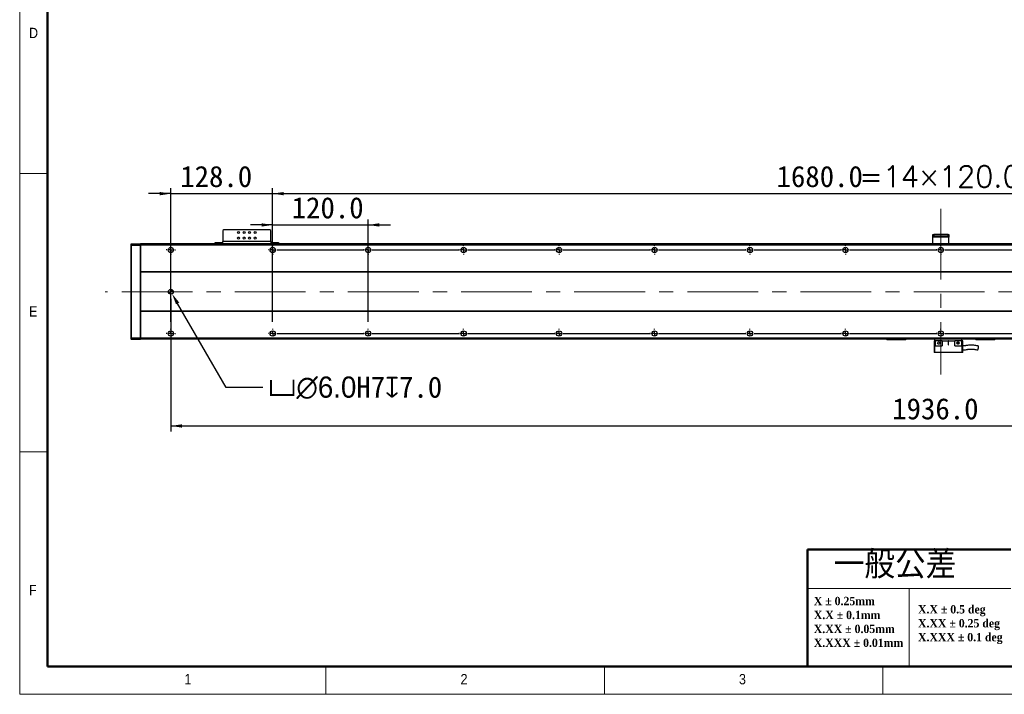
# Model space of a CAD drawing. Header units: millimetres. Extents: x 35 to 2905, y 35 to 2044.
# Tile 1 of 6: x 35 to 1273, y 35 to 883. Entities that reach past the tile are written whole.
import ezdxf

# ---------------------------------------------------------------- set-up
doc = ezdxf.new("R2010")
doc.units = ezdxf.units.MM
doc.header["$LTSCALE"] = 7
doc.header["$PDSIZE"] = -1
doc.linetypes.add('CENTERX2', pattern=[20.32, 12.7, -2.54, 2.54, -2.54])
doc.layers.add('DIMNS', color=7, linetype='Continuous')
doc.styles.add('SLDTEXTSTYLE1', font='Gothic.ttf', dxfattribs={"width": 0.913})
doc.styles.add('SLDTEXTSTYLE2', font='timesbd.ttf', dxfattribs={"width": 0.933})
doc.styles.add('SLDTEXTSTYLE4', font='txt', dxfattribs={"bigfont": 'bigfont'})
doc.styles.add('SLDTEXTSTYLE8', font='txt')
doc.styles.add('SLDTEXTSTYLE9', font='txt', dxfattribs={"bigfont": 'bigfont'})
doc.dimstyles.new('SLDDIMSTYLE0', dxfattribs={"dimtxt": 26.6, "dimasz": 14, "dimexe": 0, "dimexo": 0.0625, "dimgap": 6.65, "dimtad": 2, "dimdec": 1, "dimrnd": 1e-09, "dimzin": 4, "dimdsep": 46, "dimtxsty": 'SLDTEXTSTYLE8', "dimsah": 1, "dimcen": 0.09, "dimadec": 0, "dimazin": 1, "dimtfac": 1, "dimtdec": 1, "dimtofl": 0, "dimtmove": 0, "dimatfit": 3, "dimfxl": 0, "dimfrac": 2, "dimtolj": 1, "dimtzin": 12, "dimarcsym": 0})
doc.dimstyles.new('SLDDIMSTYLE1', dxfattribs={"dimtxt": 26.6, "dimasz": 14, "dimexe": 0, "dimexo": 0.0625, "dimgap": 6.65, "dimtad": 2, "dimdec": 1, "dimrnd": 1e-09, "dimzin": 4, "dimdsep": 46, "dimtxsty": 'SLDTEXTSTYLE8', "dimsah": 1, "dimcen": 0.09, "dimadec": 0, "dimazin": 1, "dimtfac": 1, "dimtdec": 1, "dimtmove": 0, "dimatfit": 0, "dimfxl": 0, "dimfrac": 2, "dimtolj": 1, "dimtzin": 12, "dimarcsym": 0})
doc.dimstyles.new('SLDDIMSTYLE4', dxfattribs={"dimtxt": 26.6, "dimasz": 14, "dimexe": 0, "dimexo": 0.0625, "dimgap": 6.65, "dimtad": 0, "dimtih": 1, "dimtoh": 1, "dimdec": 1, "dimrnd": 1e-09, "dimzin": 4, "dimdsep": 46, "dimtxsty": 'SLDTEXTSTYLE8', "dimsah": 1, "dimcen": 0, "dimadec": 0, "dimazin": 1, "dimtfac": 1, "dimtdec": 1, "dimtofl": 0, "dimtmove": 0, "dimatfit": 3, "dimfxl": 0, "dimfrac": 2, "dimtolj": 1, "dimtzin": 12, "dimarcsym": 0})

# ---------------------------------------------------------------- blocks, each defined once
blk = doc.blocks.new('SW_NOTE_0')
at = {"color": 0, "linetype": 'Continuous', "lineweight": 0, "char_height": 10.5, "attachment_point": 1, "style": 'SLDTEXTSTYLE2'}
for s, insert in [('X.X ± 0.5 deg', (0, 13.8)), ('X.XX ± 0.25 deg', (0, -3.7)), ('X.XXX ± 0.1 deg', (0, -21.2))]:
    blk.add_mtext(s, dxfattribs=dict(at, insert=insert))
blk = doc.blocks.new('SW_NOTE_1')
at = {"color": 0, "linetype": 'Continuous', "lineweight": 0, "char_height": 10.5, "attachment_point": 1, "style": 'SLDTEXTSTYLE2'}
for s, insert in [('X ± 0.25mm ', (0, 13.8)), ('X.X ± 0.1mm', (0, -3.7))]:
    blk.add_mtext(s, dxfattribs=dict(at, insert=insert))
blk = doc.blocks.new('SW_NOTE_2')
at = {"color": 0, "linetype": 'Continuous', "lineweight": 0, "char_height": 10.5, "attachment_point": 1, "style": 'SLDTEXTSTYLE2'}
for s, insert in [('X.XX ± 0.05mm', (0, 13.8)), ('X.XXX ± 0.01mm', (0, -3.7))]:
    blk.add_mtext(s, dxfattribs=dict(at, insert=insert))
blk = doc.blocks.new('_D_13')
at = {"layer": 'DIMNS'}
for p, q in [((225, 532), (225, 365.2)), ((2161, 526.4), (2161, 365.2)), ((225, 372.2), (2161, 372.2))]:
    blk.add_line(p, q, dxfattribs=at)
for points in [[(225, 372.2), (239, 370.1), (239, 374.3)], [(2161, 372.2), (2147, 374.3), (2147, 370.1)]]:
    blk.add_solid(points, dxfattribs=at)
at = {"layer": 'DIMNS', "insert": (1131.8, 407.1), "char_height": 26.6, "attachment_point": 1, "style": 'SLDTEXTSTYLE8'}
blk.add_mtext('1936.0', dxfattribs=at)
blk = doc.blocks.new('_D_15')
at = {"layer": 'Defpoints', "color": 0}
for p in [(223.5, 543.5), (226.5, 538.3)]:
    blk.add_point(p, dxfattribs=at)
at = {"layer": 'DIMNS', "color": 0, "lineweight": -2}
for p, q in [((294.5, 420.5), (233.5, 526.1)), ((340.7, 420.5), (294.5, 420.5))]:
    blk.add_line(p, q, dxfattribs=at)
at = {"layer": 'DIMNS', "color": 0}
blk.add_solid([(235.6, 527.3), (231.5, 525), (226.5, 538.3)], dxfattribs=at)
at = {"layer": 'DIMNS', "color": 0, "insert": (347.4, 434.3), "char_height": 26.6, "attachment_point": 1, "style": 'SLDTEXTSTYLE8'}
blk.add_mtext('\\A1;{\\fGDT|b0|i0|c134|p2;v\\fMS PGothic|b0|i0|c128|p34;∅6.0}H7{\\fGDT|b0|i0|c134|p2;x}7.0', dxfattribs=at)
blk = doc.blocks.new('_D_18')
at = {"layer": 'DIMNS'}
for p, q in [((353, 503.1), (353, 671.1)), ((2033, 503.1), (2033, 671.1)), ((353, 664.1), (2033, 664.1))]:
    blk.add_line(p, q, dxfattribs=at)
for points in [[(353, 664.1), (367, 662), (367, 666.2)], [(2033, 664.1), (2019, 666.2), (2019, 662)]]:
    blk.add_solid(points, dxfattribs=at)
at = {"layer": 'DIMNS', "char_height": 26.6, "attachment_point": 1}
for s, insert, style in [('1680.0', (986.4, 699), 'SLDTEXTSTYLE8'), ('=14×120.0（PITCH）', (1090.3, 699), 'SLDTEXTSTYLE9')]:
    blk.add_mtext(s, dxfattribs=dict(at, insert=insert, style=style))
blk = doc.blocks.new('_D_19')
at = {"layer": 'DIMNS'}
for p, q in [((225, 503.1), (225, 671.1)), ((353, 503.1), (353, 671.1)), ((225, 664.1), (197, 664.1)), ((225, 664.1), (353, 664.1)), ((353, 664.1), (381, 664.1))]:
    blk.add_line(p, q, dxfattribs=at)
for points in [[(225, 664.1), (211, 666.2), (211, 662)], [(353, 664.1), (367, 662), (367, 666.2)]]:
    blk.add_solid(points, dxfattribs=at)
at = {"layer": 'DIMNS', "insert": (236.8, 699), "char_height": 26.6, "attachment_point": 1, "style": 'SLDTEXTSTYLE8'}
blk.add_mtext('128.0', dxfattribs=at)
blk = doc.blocks.new('_D_21')
at = {"layer": 'DIMNS'}
for p, q in [((353, 503.1), (353, 631.8)), ((473, 503.1), (473, 631.8)), ((353, 624.8), (325, 624.8)), ((353, 624.8), (473, 624.8)), ((473, 624.8), (501, 624.8))]:
    blk.add_line(p, q, dxfattribs=at)
for points in [[(353, 624.8), (339, 626.9), (339, 622.7)], [(473, 624.8), (487, 622.7), (487, 626.9)]]:
    blk.add_solid(points, dxfattribs=at)
at = {"layer": 'DIMNS', "insert": (376.9, 659.7), "char_height": 26.6, "attachment_point": 1, "style": 'SLDTEXTSTYLE8'}
blk.add_mtext('120.0', dxfattribs=at)
blk = doc.blocks.new('SW_CENTERMARKSYMBOL_1')
at = {"layer": 'DIMNS', "color": 0}
for p, q in [((-5.08, 105), (-5.84, 105)), ((0, 105), (-2.54, 105)), ((0, 110.08), (0, 110.84)), ((0, 105), (0, 107.54)), ((0, 105), (0, 102.46)), ((0, 105), (2.54, 105)), ((0, 99.92), (0, 99.16)), ((5.08, 105), (5.84, 105)), ((242.92, 105), (242.16, 105)), ((248, 105), (245.46, 105)), ((248, 110.08), (248, 110.84)), ((248, 105), (248, 107.54)), ((248, 105), (248, 102.46)), ((248, 105), (250.54, 105)), ((248, 99.92), (248, 99.16)), ((253.08, 105), (253.84, 105)), ((-5.08, 0), (-5.84, 0)), ((0, 0), (-2.54, 0)), ((0, 5.08), (0, 5.84)), ((0, 0), (0, 2.54)), ((0, 0), (0, -2.54)), ((0, 0), (2.54, 0)), ((5.08, 0), (5.84, 0)), ((0, -5.08), (0, -5.84))]:
    blk.add_line(p, q, dxfattribs=at)
blk = doc.blocks.new('SW_CENTERMARKSYMBOL_2')
at = {"layer": 'DIMNS', "color": 0}
for p, q in [((-125.08, 0), (-125.84, 0)), ((-120, 0), (-122.54, 0)), ((-120, 5.08), (-120, 5.84)), ((-120, 0), (-120, 2.54)), ((-120, 0), (-120, -2.54)), ((-120, 0), (-117.46, 0)), ((-114.92, 0), (-5.08, 0)), ((-5.08, 0), (-5.84, 0)), ((0, 0), (-2.54, 0)), ((0, 0), (-2.54, 0)), ((0, 5.08), (0, 5.84)), ((0, 0), (0, 2.54)), ((0, 0), (0, 2.54)), ((0, 0), (0, -2.54)), ((0, 0), (2.54, 0)), ((0, 0), (0, -2.54)), ((0, 0), (2.54, 0)), ((5.08, 0), (5.84, 0)), ((5.08, 0), (114.92, 0)), ((114.92, 0), (114.16, 0)), ((120, 0), (117.46, 0)), ((120, 0), (117.46, 0)), ((120, 0), (117.46, 0)), ((120, 5.08), (120, 5.84)), ((120, 0), (120, 2.54)), ((120, 0), (120, 2.54)), ((120, 0), (120, 2.54)), ((120, 0), (120, -2.54)), ((120, 0), (122.54, 0)), ((120, 0), (120, -2.54)), ((120, 0), (122.54, 0)), ((120, 0), (120, -2.54)), ((120, 0), (122.54, 0)), ((125.08, 0), (125.84, 0)), ((125.08, 0), (234.92, 0)), ((234.92, 0), (234.16, 0)), ((240, 0), (237.46, 0)), ((240, 0), (237.46, 0)), ((240, 0), (237.46, 0)), ((240, 0), (237.46, 0)), ((240, 5.08), (240, 5.84)), ((240, 0), (240, 2.54)), ((240, 0), (240, 2.54)), ((240, 0), (240, 2.54)), ((240, 0), (240, 2.54)), ((240, 0), (240, -2.54)), ((240, 0), (242.54, 0)), ((240, 0), (240, -2.54)), ((240, 0), (242.54, 0)), ((240, 0), (240, -2.54)), ((240, 0), (242.54, 0)), ((240, 0), (240, -2.54)), ((240, 0), (242.54, 0)), ((245.08, 0), (245.84, 0)), ((245.08, 0), (354.92, 0)), ((354.92, 0), (354.16, 0)), ((360, 0), (357.46, 0)), ((360, 0), (357.46, 0)), ((360, 0), (357.46, 0)), ((360, 0), (357.46, 0)), ((360, 0), (357.46, 0)), ((360, 5.08), (360, 5.84)), ((360, 0), (360, 2.54)), ((360, 0), (360, 2.54)), ((360, 0), (360, 2.54)), ((360, 0), (360, 2.54)), ((360, 0), (360, 2.54)), ((360, 0), (360, -2.54)), ((360, 0), (362.54, 0)), ((360, 0), (360, -2.54)), ((360, 0), (362.54, 0)), ((360, 0), (360, -2.54)), ((360, 0), (362.54, 0)), ((360, 0), (360, -2.54)), ((360, 0), (362.54, 0)), ((360, 0), (360, -2.54)), ((360, 0), (362.54, 0)), ((365.08, 0), (365.84, 0)), ((365.08, 0), (474.92, 0)), ((474.92, 0), (474.16, 0)), ((480, 0), (477.46, 0)), ((480, 0), (477.46, 0)), ((480, 0), (477.46, 0)), ((480, 0), (477.46, 0)), ((480, 0), (477.46, 0)), ((480, 0), (477.46, 0)), ((480, 5.08), (480, 5.84)), ((480, 0), (480, 2.54)), ((480, 0), (480, 2.54)), ((480, 0), (480, 2.54)), ((480, 0), (480, 2.54)), ((480, 0), (480, 2.54)), ((480, 0), (480, 2.54)), ((480, 0), (480, -2.54)), ((480, 0), (482.54, 0)), ((480, 0), (480, -2.54)), ((480, 0), (482.54, 0)), ((480, 0), (480, -2.54)), ((480, 0), (482.54, 0)), ((480, 0), (480, -2.54)), ((480, 0), (482.54, 0)), ((480, 0), (480, -2.54)), ((480, 0), (482.54, 0)), ((480, 0), (480, -2.54)), ((480, 0), (482.54, 0)), ((485.08, 0), (485.84, 0)), ((485.08, 0), (594.92, 0)), ((594.92, 0), (594.16, 0)), ((600, 0), (597.46, 0)), ((600, 0), (597.46, 0)), ((600, 0), (597.46, 0)), ((600, 0), (597.46, 0)), ((600, 0), (597.46, 0)), ((600, 0), (597.46, 0)), ((600, 0), (597.46, 0)), ((600, 5.08), (600, 5.84)), ((600, 0), (600, 2.54)), ((600, 0), (600, 2.54)), ((600, 0), (600, 2.54)), ((600, 0), (600, 2.54)), ((600, 0), (600, 2.54)), ((600, 0), (600, 2.54)), ((600, 0), (600, 2.54)), ((600, 0), (600, -2.54)), ((600, 0), (602.54, 0)), ((600, 0), (600, -2.54)), ((600, 0), (602.54, 0)), ((600, 0), (600, -2.54)), ((600, 0), (602.54, 0)), ((600, 0), (600, -2.54)), ((600, 0), (602.54, 0)), ((600, 0), (600, -2.54)), ((600, 0), (602.54, 0)), ((600, 0), (600, -2.54)), ((600, 0), (602.54, 0)), ((600, 0), (600, -2.54)), ((600, 0), (602.54, 0)), ((605.08, 0), (605.84, 0)), ((605.08, 0), (714.92, 0)), ((714.92, 0), (714.16, 0)), ((720, 0), (717.46, 0)), ((720, 0), (717.46, 0)), ((720, 0), (717.46, 0)), ((720, 0), (717.46, 0)), ((720, 0), (717.46, 0)), ((720, 0), (717.46, 0)), ((720, 0), (717.46, 0)), ((720, 0), (717.46, 0)), ((720, 5.08), (720, 5.84)), ((720, 0), (720, 2.54)), ((720, 0), (720, 2.54)), ((720, 0), (720, 2.54)), ((720, 0), (720, 2.54)), ((720, 0), (720, 2.54)), ((720, 0), (720, 2.54)), ((720, 0), (720, 2.54)), ((720, 0), (720, 2.54)), ((720, 0), (720, -2.54)), ((720, 0), (722.54, 0)), ((720, 0), (720, -2.54)), ((720, 0), (722.54, 0)), ((720, 0), (720, -2.54)), ((720, 0), (722.54, 0)), ((720, 0), (720, -2.54)), ((720, 0), (722.54, 0)), ((720, 0), (720, -2.54)), ((720, 0), (722.54, 0)), ((720, 0), (720, -2.54)), ((720, 0), (722.54, 0)), ((720, 0), (720, -2.54)), ((720, 0), (722.54, 0)), ((720, 0), (720, -2.54)), ((720, 0), (722.54, 0)), ((725.08, 0), (725.84, 0)), ((725.08, 0), (834.92, 0)), ((-120, -5.08), (-120, -5.84)), ((0, -5.08), (0, -5.84)), ((120, -5.08), (120, -5.84)), ((240, -5.08), (240, -5.84)), ((360, -5.08), (360, -5.84)), ((480, -5.08), (480, -5.84)), ((600, -5.08), (600, -5.84)), ((720, -5.08), (720, -5.84))]:
    blk.add_line(p, q, dxfattribs=at)
blk = doc.blocks.new('SW_CENTERMARKSYMBOL_3')
at = {"layer": 'DIMNS', "color": 0}
for p, q in [((-245.08, 0), (-245.84, 0)), ((-240, 0), (-242.54, 0)), ((-240, 5.08), (-240, 5.84)), ((-240, 0), (-240, 2.54)), ((-240, 0), (-240, -2.54)), ((-240, 0), (-237.46, 0)), ((-234.92, 0), (-125.08, 0)), ((-125.08, 0), (-125.84, 0)), ((-120, 0), (-122.54, 0)), ((-120, 0), (-122.54, 0)), ((-120, 5.08), (-120, 5.84)), ((-120, 0), (-120, 2.54)), ((-120, 0), (-120, 2.54)), ((-120, 0), (-120, -2.54)), ((-120, 0), (-117.46, 0)), ((-120, 0), (-120, -2.54)), ((-120, 0), (-117.46, 0)), ((-114.92, 0), (-114.16, 0)), ((-114.92, 0), (-5.08, 0)), ((-5.08, 0), (-5.84, 0)), ((0, 0), (-2.54, 0)), ((0, 0), (-2.54, 0)), ((0, 0), (-2.54, 0)), ((0, 5.08), (0, 5.84)), ((0, 0), (0, 2.54)), ((0, 0), (0, 2.54)), ((0, 0), (0, 2.54)), ((0, 0), (0, -2.54)), ((0, 0), (2.54, 0)), ((0, 0), (0, -2.54)), ((0, 0), (2.54, 0)), ((0, 0), (0, -2.54)), ((0, 0), (2.54, 0)), ((5.08, 0), (5.84, 0)), ((5.08, 0), (114.92, 0)), ((114.92, 0), (114.16, 0)), ((120, 0), (117.46, 0)), ((120, 0), (117.46, 0)), ((120, 0), (117.46, 0)), ((120, 0), (117.46, 0)), ((120, 5.08), (120, 5.84)), ((120, 0), (120, 2.54)), ((120, 0), (120, 2.54)), ((120, 0), (120, 2.54)), ((120, 0), (120, 2.54)), ((120, 0), (120, -2.54)), ((120, 0), (122.54, 0)), ((120, 0), (120, -2.54)), ((120, 0), (122.54, 0)), ((120, 0), (120, -2.54)), ((120, 0), (122.54, 0)), ((120, 0), (120, -2.54)), ((120, 0), (122.54, 0)), ((125.08, 0), (125.84, 0)), ((125.08, 0), (234.92, 0)), ((234.92, 0), (234.16, 0)), ((240, 0), (237.46, 0)), ((240, 0), (237.46, 0)), ((240, 0), (237.46, 0)), ((240, 0), (237.46, 0)), ((240, 0), (237.46, 0)), ((240, 5.08), (240, 5.84)), ((240, 0), (240, 2.54)), ((240, 0), (240, 2.54)), ((240, 0), (240, 2.54)), ((240, 0), (240, 2.54)), ((240, 0), (240, 2.54)), ((240, 0), (240, -2.54)), ((240, 0), (242.54, 0)), ((240, 0), (240, -2.54)), ((240, 0), (242.54, 0)), ((240, 0), (240, -2.54)), ((240, 0), (242.54, 0)), ((240, 0), (240, -2.54)), ((240, 0), (242.54, 0)), ((240, 0), (240, -2.54)), ((240, 0), (242.54, 0)), ((245.08, 0), (245.84, 0)), ((245.08, 0), (354.92, 0)), ((354.92, 0), (354.16, 0)), ((360, 0), (357.46, 0)), ((360, 0), (357.46, 0)), ((360, 0), (357.46, 0)), ((360, 0), (357.46, 0)), ((360, 0), (357.46, 0)), ((360, 0), (357.46, 0)), ((360, 5.08), (360, 5.84)), ((360, 0), (360, 2.54)), ((360, 0), (360, 2.54)), ((360, 0), (360, 2.54)), ((360, 0), (360, 2.54)), ((360, 0), (360, 2.54)), ((360, 0), (360, 2.54)), ((360, 0), (360, -2.54)), ((360, 0), (362.54, 0)), ((360, 0), (360, -2.54)), ((360, 0), (362.54, 0)), ((360, 0), (360, -2.54)), ((360, 0), (362.54, 0)), ((360, 0), (360, -2.54)), ((360, 0), (362.54, 0)), ((360, 0), (360, -2.54)), ((360, 0), (362.54, 0)), ((360, 0), (360, -2.54)), ((360, 0), (362.54, 0)), ((365.08, 0), (365.84, 0)), ((365.08, 0), (474.92, 0)), ((474.92, 0), (474.16, 0)), ((480, 0), (477.46, 0)), ((480, 0), (477.46, 0)), ((480, 0), (477.46, 0)), ((480, 0), (477.46, 0)), ((480, 0), (477.46, 0)), ((480, 0), (477.46, 0)), ((480, 0), (477.46, 0)), ((480, 5.08), (480, 5.84)), ((480, 0), (480, 2.54)), ((480, 0), (480, 2.54)), ((480, 0), (480, 2.54)), ((480, 0), (480, 2.54)), ((480, 0), (480, 2.54)), ((480, 0), (480, 2.54)), ((480, 0), (480, 2.54)), ((480, 0), (480, -2.54)), ((480, 0), (482.54, 0)), ((480, 0), (480, -2.54)), ((480, 0), (482.54, 0)), ((480, 0), (480, -2.54)), ((480, 0), (482.54, 0)), ((480, 0), (480, -2.54)), ((480, 0), (482.54, 0)), ((480, 0), (480, -2.54)), ((480, 0), (482.54, 0)), ((480, 0), (480, -2.54)), ((480, 0), (482.54, 0)), ((480, 0), (480, -2.54)), ((480, 0), (482.54, 0)), ((485.08, 0), (485.84, 0)), ((485.08, 0), (594.92, 0)), ((594.92, 0), (594.16, 0)), ((600, 0), (597.46, 0)), ((600, 0), (597.46, 0)), ((600, 0), (597.46, 0)), ((600, 0), (597.46, 0)), ((600, 0), (597.46, 0)), ((600, 0), (597.46, 0)), ((600, 0), (597.46, 0)), ((600, 0), (597.46, 0)), ((600, 5.08), (600, 5.84)), ((600, 0), (600, 2.54)), ((600, 0), (600, 2.54)), ((600, 0), (600, 2.54)), ((600, 0), (600, 2.54)), ((600, 0), (600, 2.54)), ((600, 0), (600, 2.54)), ((600, 0), (600, 2.54)), ((600, 0), (600, 2.54)), ((600, 0), (600, -2.54)), ((600, 0), (602.54, 0)), ((600, 0), (600, -2.54)), ((600, 0), (602.54, 0)), ((600, 0), (600, -2.54)), ((600, 0), (602.54, 0)), ((600, 0), (600, -2.54)), ((600, 0), (602.54, 0)), ((600, 0), (600, -2.54)), ((600, 0), (602.54, 0)), ((600, 0), (600, -2.54)), ((600, 0), (602.54, 0)), ((600, 0), (600, -2.54)), ((600, 0), (602.54, 0)), ((600, 0), (600, -2.54)), ((600, 0), (602.54, 0)), ((605.08, 0), (605.84, 0)), ((605.08, 0), (714.92, 0)), ((-240, -5.08), (-240, -5.84)), ((-120, -5.08), (-120, -5.84)), ((0, -5.08), (0, -5.84)), ((120, -5.08), (120, -5.84)), ((240, -5.08), (240, -5.84)), ((360, -5.08), (360, -5.84)), ((480, -5.08), (480, -5.84)), ((600, -5.08), (600, -5.84))]:
    blk.add_line(p, q, dxfattribs=at)
blk = doc.blocks.new('SW_DOWELSYMBOL_0')
at = {"linetype": 'Continuous', "lineweight": 18}
h = blk.add_hatch(color=0, dxfattribs=at)
edge = h.paths.add_edge_path(flags=0)
edge.add_arc((0, 0), 3, 180, 270)
edge.add_line((0, -3), (0, 0))
edge.add_line((0, 0), (-3, 0))
h = blk.add_hatch(color=0, dxfattribs=at)
edge = h.paths.add_edge_path(flags=0)
edge.add_arc((0, 0), 3, 0, 90)
edge.add_line((0, 3), (0, 0))
edge.add_line((0, 0), (3, 0))
at = {"layer": 'DIMNS', "color": 0}
blk.add_circle((0, 0), 3, dxfattribs=at)

msp = doc.modelspace()

# ---------------------------------------------------------------- linework, layer by layer
at = {"color": 7, "linetype": 'Continuous', "lineweight": 18}
for p, q in [((35, 2044), (35, 35)), ((70, 2009), (70, 70)), ((35, 689.5), (70, 689.5)), ((70, 339.5), (35, 339.5)), ((1281, 168), (1025.29, 168)), ((1153.14, 168), (1153.14, 70)), ((70, 70), (2870, 70)), ((420, 35), (420, 70)), ((770, 70), (770, 35)), ((861, 70), (2870, 70)), ((1120, 35), (1120, 70)), ((35, 35), (2905, 35))]:
    msp.add_line(p, q, dxfattribs=at)
at = {"color": 7, "linetype": 'Continuous', "lineweight": 50}
for p, q in [((70, 2009), (70, 70)), ((1025.29, 217), (1025.29, 70)), ((1025.29, 217), (1281, 217)), ((70, 70), (2870, 70))]:
    msp.add_line(p, q, dxfattribs=at)
at = {"color": 7, "linetype": 'Continuous', "lineweight": 25}
for p, q in [((291.53, 618.66), (290.53, 617.66)), ((290.53, 617.66), (290.53, 603.86)), ((349.53, 618.66), (291.53, 618.66)), ((350.53, 617.66), (349.53, 618.66)), ((350.53, 603.86), (350.53, 617.66)), ((1183.03, 610.86), (1183.03, 612.86)), ((1183.03, 612.86), (1184.03, 612.86)), ((1184.03, 610.86), (1183.03, 610.86)), ((1183.03, 609.36), (1183.03, 610.86)), ((1203.03, 609.36), (1183.03, 609.36)), ((1183.03, 600.86), (1183.03, 609.36)), ((1184.03, 612.86), (1184.03, 610.86)), ((1202.03, 612.86), (1184.03, 612.86)), ((1202.03, 610.86), (1184.03, 610.86)), ((1202.03, 610.86), (1202.03, 612.86)), ((1202.03, 612.86), (1203.03, 612.86)), ((1203.03, 610.86), (1202.03, 610.86)), ((1203.03, 612.86), (1203.03, 610.86)), ((1203.03, 610.86), (1203.03, 609.36)), ((1203.03, 600.86), (1203.03, 609.36)), ((175.03, 600.56), (175.33, 600.86)), ((175.03, 598.73), (175.03, 600.56)), ((175.03, 598.73), (175.33, 598.86)), ((175.03, 482.98), (175.03, 598.73)), ((175.33, 600.86), (175.33, 598.86)), ((175.33, 600.86), (186.73, 600.86)), ((175.33, 598.86), (175.33, 482.86)), ((186.73, 598.86), (175.33, 598.86)), ((186.73, 598.86), (186.73, 600.86)), ((187.03, 600.56), (186.73, 600.86)), ((186.73, 482.86), (186.73, 598.86)), ((187.03, 598.73), (186.73, 598.86)), ((2199.03, 600.86), (187.03, 600.86)), ((187.03, 600.86), (187.03, 600.56)), ((187.03, 600.56), (187.03, 600.36)), ((2199.03, 600.36), (187.03, 600.36)), ((187.03, 600.36), (187.03, 599.36)), ((2199.03, 599.36), (187.03, 599.36)), ((187.03, 599.36), (187.03, 565.86)), ((280.53, 600.86), (280.53, 602.86)), ((280.53, 602.86), (281.53, 602.86)), ((281.53, 602.86), (281.53, 600.86)), ((281.53, 602.86), (289.53, 602.86)), ((289.53, 602.86), (289.53, 600.86)), ((290.53, 602.86), (289.53, 602.86)), ((290.53, 600.86), (290.53, 603.86)), ((350.53, 603.86), (290.53, 603.86)), ((350.53, 603.86), (350.53, 600.86)), ((351.53, 602.86), (350.53, 602.86)), ((351.53, 602.86), (351.53, 600.86)), ((351.53, 602.86), (359.53, 602.86)), ((359.53, 600.86), (359.53, 602.86)), ((359.53, 602.86), (360.53, 602.86)), ((360.53, 602.86), (360.53, 600.86)), ((2199.03, 565.86), (187.03, 565.86)), ((187.03, 565.86), (187.03, 565.36)), ((2199.03, 565.36), (187.03, 565.36)), ((187.03, 565.36), (187.03, 516.36)), ((2199.03, 516.36), (187.03, 516.36)), ((187.03, 516.36), (187.03, 515.86)), ((2199.03, 515.86), (187.03, 515.86)), ((187.03, 515.86), (187.03, 482.36)), ((175.03, 481.16), (175.03, 482.98)), ((175.03, 482.98), (175.33, 482.86)), ((175.33, 482.86), (175.33, 480.86)), ((175.33, 482.86), (186.73, 482.86)), ((187.03, 482.98), (186.73, 482.86)), ((186.73, 480.86), (186.73, 482.86)), ((175.03, 481.16), (175.33, 480.86)), ((186.73, 480.86), (175.33, 480.86)), ((187.03, 481.16), (186.73, 480.86)), ((2199.03, 482.36), (187.03, 482.36)), ((187.03, 482.36), (187.03, 481.36)), ((187.03, 481.36), (187.03, 481.16)), ((2199.03, 481.36), (187.03, 481.36)), ((317.53, 481.36), (317.53, 481.26)), ((2087.53, 481.26), (317.53, 481.26)), ((317.53, 481.06), (317.53, 481.26)), ((2087.53, 481.06), (317.53, 481.06)), ((1125.03, 480.66), (1125.03, 481.06)), ((1125.03, 480.66), (1125.33, 480.36)), ((1125.03, 480.66), (1126.03, 480.66)), ((1126.16, 480.36), (1125.33, 480.36)), ((1126.03, 481.06), (1126.03, 480.66)), ((1126.16, 480.36), (1126.03, 480.66)), ((1126.03, 480.66), (1148.03, 480.66)), ((1147.91, 480.36), (1126.16, 480.36)), ((1147.91, 480.36), (1148.03, 480.66)), ((1148.73, 480.36), (1147.91, 480.36)), ((1148.03, 480.66), (1148.03, 481.06)), ((1148.03, 480.66), (1149.03, 480.66)), ((1148.73, 480.36), (1149.03, 480.66)), ((1149.03, 481.06), (1149.03, 480.66)), ((1184.53, 478.96), (1184.53, 464.56)), ((1185.73, 478.96), (1184.53, 478.96)), ((1185.53, 478.96), (1185.53, 481.06)), ((1185.73, 472.96), (1185.53, 472.96)), ((1185.53, 464.56), (1185.53, 472.96)), ((1185.73, 478.96), (1185.73, 472.96)), ((1194.53, 478.96), (1185.73, 478.96)), ((1185.73, 472.96), (1194.53, 472.96)), ((1194.53, 478.96), (1194.53, 472.96)), ((1194.53, 478.96), (1202.28, 478.96)), ((1202.78, 478.96), (1202.28, 478.96)), ((1202.28, 478.96), (1202.28, 474.21)), ((1202.78, 478.96), (1210.53, 478.96)), ((1202.78, 474.21), (1202.78, 478.96)), ((1210.53, 472.96), (1210.53, 478.96)), ((1219.33, 478.96), (1210.53, 478.96)), ((1210.53, 472.96), (1219.33, 472.96)), ((1213.91, 477.41), (1214.08, 477.51)), ((1215.54, 477.01), (1215.67, 476.61)), ((1219.33, 472.96), (1219.33, 478.96)), ((1220.53, 478.96), (1219.33, 478.96)), ((1219.53, 472.96), (1219.33, 472.96)), ((1219.53, 478.96), (1219.53, 481.06)), ((1219.53, 472.96), (1219.53, 464.56)), ((1220.53, 464.56), (1220.53, 478.96)), ((1237.03, 480.66), (1237.03, 481.06)), ((1237.03, 480.66), (1237.33, 480.36)), ((1237.03, 480.66), (1238.03, 480.66)), ((1238.16, 480.36), (1237.33, 480.36)), ((1238.03, 481.06), (1238.03, 480.66)), ((1238.16, 480.36), (1238.03, 480.66)), ((1238.03, 480.66), (1260.03, 480.66)), ((1259.91, 480.36), (1238.16, 480.36)), ((1259.91, 480.36), (1260.03, 480.66)), ((1260.73, 480.36), (1259.91, 480.36)), ((1260.03, 480.66), (1260.03, 481.06)), ((1260.03, 480.66), (1261.03, 480.66)), ((1260.73, 480.36), (1261.03, 480.66)), ((1261.03, 481.06), (1261.03, 480.66)), ((1185.53, 464.56), (1184.53, 464.56)), ((1219.53, 464.56), (1185.53, 464.56)), ((1199.53, 464.56), (1199.53, 464.36)), ((1200.22, 464.36), (1199.53, 464.36)), ((1205.53, 464.36), (1200.22, 464.36)), ((1205.53, 464.36), (1205.53, 464.56)), ((1220.53, 464.56), (1219.53, 464.56))]:
    msp.add_line(p, q, dxfattribs=at)
for centre, radius in [((310.03, 615.36), 1.25), ((310.03, 608.36), 1.25), ((317.03, 615.36), 1.25), ((317.03, 608.36), 1.25), ((324.03, 615.36), 1.25), ((324.03, 608.36), 1.25), ((331.03, 615.36), 1.25), ((331.03, 608.36), 1.25), ((225.03, 593.36), 3.3), ((353.03, 593.36), 3.3), ((473.03, 593.36), 3.3), ((593.03, 593.36), 3.3), ((713.03, 593.36), 3.3), ((833.03, 593.36), 3.3), ((953.03, 593.36), 3.3), ((1073.03, 593.36), 3.3), ((1193.03, 593.36), 3.3), ((225.03, 540.86), 3), ((225.03, 488.36), 3.3), ((353.03, 488.36), 3.3), ((473.03, 488.36), 3.3), ((593.03, 488.36), 3.3), ((713.03, 488.36), 3.3), ((833.03, 488.36), 3.3), ((953.03, 488.36), 3.3), ((1073.03, 488.36), 3.3), ((1193.03, 488.36), 3.3), ((1190.53, 476.46), 1.6), ((1214.53, 476.46), 1.6)]:
    msp.add_circle(centre, radius, dxfattribs=at)
msp.add_arc((1202.53, 474.21), 0.25, 180, 0, dxfattribs=at)
for points, knots in [([(1191.67, 476.61), (1191.69, 476.48), (1191.73, 476.22), (1191.63, 475.83), (1191.4, 475.48), (1191.07, 475.22), (1190.65, 475.07), (1190.19, 475.06), (1189.76, 475.19), (1189.53, 475.37), (1189.42, 475.46)], [0, 0, 0, 0, 0.1147377, 0.2305924, 0.3509259, 0.4758245, 0.6054509, 0.7393981, 0.8775419, 1, 1, 1, 1]), ([(1190.52, 477.76), (1190.66, 477.73), (1190.94, 477.68), (1191.29, 477.42), (1191.47, 477.18), (1191.54, 477.03), (1191.54, 477.01)], [0, 0, 0, 0, 0.3223299, 0.6432152, 0.951835, 1, 1, 1, 1]), ([(1214.53, 477.61), (1214.42, 477.6), (1214.19, 477.58), (1213.87, 477.42), (1213.61, 477.18), (1213.44, 476.87), (1213.37, 476.53), (1213.4, 476.18), (1213.54, 475.85), (1213.76, 475.58), (1214.06, 475.39), (1214.4, 475.3), (1214.75, 475.31), (1215.08, 475.43), (1215.37, 475.64), (1215.57, 475.92), (1215.69, 476.26), (1215.68, 476.49), (1215.67, 476.61)], [0, 0, 0, 0, 0.0625027, 0.1249976, 0.1875006, 0.2499981, 0.3124968, 0.3749961, 0.4374967, 0.4999918, 0.562493, 0.6249992, 0.6874945, 0.7499987, 0.812496, 0.8749996, 0.9374988, 1, 1, 1, 1]), ([(1215.67, 476.61), (1215.69, 476.48), (1215.73, 476.22), (1215.63, 475.83), (1215.4, 475.48), (1215.07, 475.22), (1214.65, 475.07), (1214.19, 475.06), (1213.76, 475.19), (1213.53, 475.37), (1213.42, 475.46)], [0, 0, 0, 0, 0.1147374, 0.2305896, 0.3509276, 0.4758259, 0.6054435, 0.7393903, 0.8775422, 1, 1, 1, 1]), ([(1214.52, 477.76), (1214.66, 477.73), (1214.94, 477.68), (1215.29, 477.42), (1215.47, 477.18), (1215.54, 477.03), (1215.54, 477.01)], [0, 0, 0, 0, 0.3223358, 0.6432086, 0.9518342, 1, 1, 1, 1]), ([(1239.85, 472.75), (1238.88, 472.91), (1237.07, 473.19), (1234.6, 473.58), (1232.54, 473.75), (1230.68, 473.79), (1228.65, 473.71), (1226.82, 473.5), (1225.31, 473.28), (1224.3, 473.13), (1223.26, 472.98), (1222.19, 472.86), (1221.28, 472.78), (1220.73, 472.82), (1220.53, 472.83)], [0, 0, 0, 0, 0.1557752, 0.2907855, 0.3967691, 0.4749895, 0.5735875, 0.7047454, 0.7546869, 0.8070848, 0.8612075, 0.9159527, 0.9704039, 1, 1, 1, 1]), ([(1239.28, 467.85), (1239.32, 467.84), (1239.41, 467.8), (1239.61, 468.07), (1239.82, 468.56), (1240.01, 469.26), (1240.15, 470.07), (1240.23, 470.91), (1240.23, 471.69), (1240.16, 472.3), (1240.03, 472.69), (1239.9, 472.72), (1239.85, 472.73)], [0, 0, 0, 0, 0.05740578, 0.16302771, 0.26646707, 0.36997813, 0.47478885, 0.58158565, 0.69023253, 0.79977657, 0.90881809, 1, 1, 1, 1]), ([(1220.53, 467.84), (1220.77, 467.83), (1221.49, 467.81), (1222.63, 467.9), (1224.31, 468.09), (1226.01, 468.36), (1227.69, 468.59), (1229.14, 468.73), (1230.82, 468.82), (1232.74, 468.76), (1234.77, 468.53), (1236.88, 468.17), (1238.43, 467.94), (1239.28, 467.81)], [0, 0, 0, 0, 0.0368698, 0.1125397, 0.1785183, 0.3028051, 0.3842704, 0.4445307, 0.5302879, 0.6473399, 0.7447489, 0.8603545, 1, 1, 1, 1])]:
    msp.add_open_spline(points, degree=3, knots=knots, dxfattribs=at)
at = {"layer": 'DIMNS', "linetype": 'CENTERX2', "lineweight": 18}
for p, q in [((1193.03, 645.01), (1193.03, 436.71)), ((2243.48, 540.86), (142.58, 540.86))]:
    msp.add_line(p, q, dxfattribs=at)

# ---------------------------------------------------------------- block references
at = {"color": 7, "linetype": 'Continuous', "lineweight": 0}
for name, p in [('SW_NOTE_1', (1033.26, 143.65)), ('SW_NOTE_0', (1164.24, 133.27)), ('SW_NOTE_2', (1033.26, 108.65))]:
    msp.add_blockref(name, p, dxfattribs=at)
at = {"layer": 'DIMNS'}
for name, p in [('SW_CENTERMARKSYMBOL_1', (225.03, 488.36)), ('SW_CENTERMARKSYMBOL_3', (593.03, 593.36)), ('SW_DOWELSYMBOL_0', (225.03, 540.86)), ('SW_CENTERMARKSYMBOL_2', (473.03, 488.36))]:
    msp.add_blockref(name, p, dxfattribs=at)

# ---------------------------------------------------------------- texts
at = {"color": 7, "linetype": 'Continuous', "lineweight": 0, "attachment_point": 1}
for s, insert, char_height, style in [('D', (46.67, 872.52), 12.96, 'SLDTEXTSTYLE1'), ('E', (46.67, 522.52), 12.96, 'SLDTEXTSTYLE1'), ('一般公差', (1058.35, 215.56), 35, 'SLDTEXTSTYLE4'), ('F', (46.67, 172.52), 12.96, 'SLDTEXTSTYLE1'), ('1', (242.08, 60.52), 12.96, 'SLDTEXTSTYLE1'), ('2', (589.17, 60.52), 12.96, 'SLDTEXTSTYLE1'), ('3', (939.17, 60.52), 12.96, 'SLDTEXTSTYLE1')]:
    msp.add_mtext(s, dxfattribs=dict(at, insert=insert, char_height=char_height, style=style))

# ---------------------------------------------------------------- dimensions: what is measured, and where the dimension line sits
at = {"layer": 'DIMNS'}
for base, p1, p2, dimstyle, picture, middle in [((353.03, 664.1), (225.03, 494.2), (353.03, 494.2), 'SLDDIMSTYLE1', '_D_19', (279.22, 664.1)), ((473.03, 624.8), (353.03, 494.2), (473.03, 494.2), 'SLDDIMSTYLE1', '_D_21', (419.26, 624.8)), ((2161.03, 372.19), (225.03, 540.86), (2161.03, 535.32), 'SLDDIMSTYLE0', '_D_13', (1183.74, 372.19))]:
    dim = msp.add_linear_dim(base=base, p1=p1, p2=p2, dimstyle=dimstyle, dxfattribs=at)
    dim.commit()
    dim.dimension.update_dxf_attribs({"geometry": picture, "text_midpoint": middle, "dimtype": 160})
dim = msp.add_linear_dim(base=(2033.03, 664.1), p1=(353.03, 494.2), p2=(2033.03, 494.2), text='<>=14×120.0（PITCH）', dimstyle='SLDDIMSTYLE0', dxfattribs=at)
dim.commit()
dim.dimension.update_dxf_attribs({"geometry": '_D_18', "text_midpoint": (1204.89, 664.1), "dimtype": 160})
dim = msp.add_diameter_dim_2p(p1=(223.53, 543.46), p2=(226.53, 538.26), text='{\\fGDT|b0|i0|c134|p2;v\\fMS PGothic|b0|i0|c128|p34;<>}H7{\\fGDT|b0|i0|c134|p2;x}7.0', dimstyle='SLDDIMSTYLE4', dxfattribs=at)
dim.commit()
dim.dimension.update_dxf_attribs({"geometry": '_D_15', "text_midpoint": (472.75, 420.51), "dimtype": 163})

doc.saveas('drawing.dxf')
